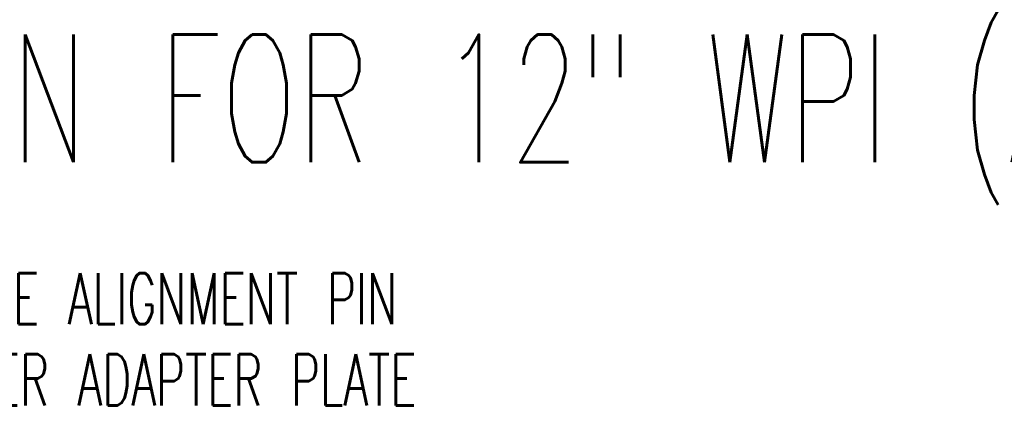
# Model space of a CAD drawing. Extents: x -1765 to 4890, y -3431 to 1272.
# Tile 151 of 189: x 2922 to 3246, y -2312 to -2185. Entities that reach past the tile are written whole.
import ezdxf

# ---------------------------------------------------------------- set-up
doc = ezdxf.new("R2010")
doc.units = 0
doc.layers.get('0').update_dxf_attribs({"linetype": 'CONTINUOUS'})
doc.layers.add('1', color=7, linetype='CONTINUOUS')
doc.styles.add('CONVERTER_2', font='txt.shx', dxfattribs={"width": 0.63})

# ---------------------------------------------------------------- blocks, each defined once
blk = doc.blocks.new('VIEW1_POGO_TOWER__26', base_point=(2887.01, -2814.66))
at = {"layer": '1', "color": 1, "style": 'CONVERTER_2', "width": 0.63}
for s, p in [('COARSE ALIGNMENT PIN', (2873.57, -2285.24)), ('PROBER ADAPTER PLATE', (2874.92, -2311.93))]:
    blk.add_text(s, height=16.8, dxfattribs=at).set_placement(p)
blk = doc.blocks.new('SEC_DD__27', base_point=(3500.99, -2456.25))
blk.add_blockref('VIEW1_POGO_TOWER__26', (2887.01, -2814.66))
blk = doc.blocks.new('D-E6980-90193-1S11B__28', base_point=(3525.64, -2222.89))
at = {"layer": '1'}
blk.add_blockref('SEC_DD__27', (3500.99, -2456.25), dxfattribs=at)
blk = doc.blocks.new('TEXT__62', base_point=(-2000, -2800))
at = {"layer": '1', "color": 7, "style": 'CONVERTER_2', "width": 0.63}
blk.add_text('Z-STACK INFORMATION FOR 12" WPI (AUTO & MANUAL), SEE DRAWINGS:', height=42, dxfattribs=at).set_placement((2531.73, -2231.98))

msp = doc.modelspace()

# ---------------------------------------------------------------- block references
msp.add_blockref('D-E6980-90193-1S11B__28', (3525.64, -2222.89))
at = {"layer": '1'}
msp.add_blockref('TEXT__62', (-2000, -2800), dxfattribs=at)

doc.saveas('drawing.dxf')
